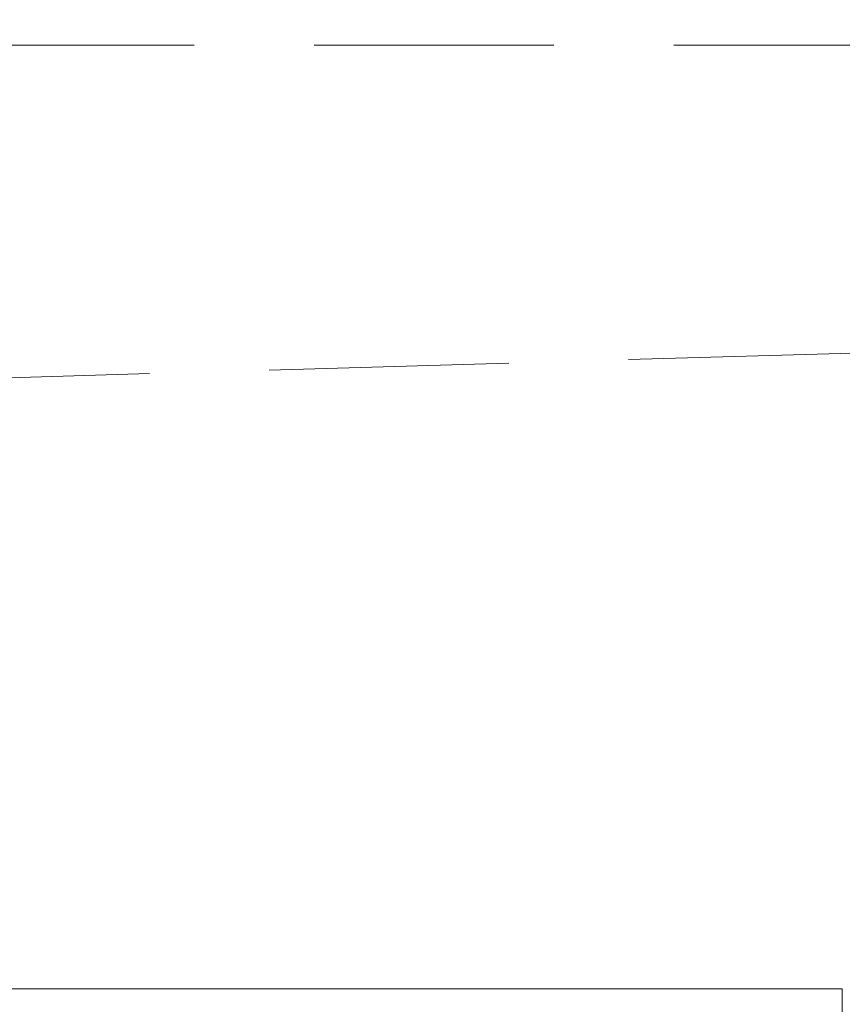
# Model space of a CAD drawing. Header units: millimetres. Extents: x 144573 to 336993, y 74252 to 247042.
# Tile 123 of 256: x 163815 to 164469, y 175043 to 175826. Entities that reach past the tile are written whole.
import ezdxf

# ---------------------------------------------------------------- set-up
doc = ezdxf.new("R2010")
doc.units = ezdxf.units.MM
doc.linetypes.add('ČÁRKOVANÁ', pattern=[19.05, 12.7, -6.35])
doc.layers.add('NOVA', color=255, linetype='Continuous', lineweight=0)
doc.layers.add('TENKA', color=255, linetype='Continuous', lineweight=0)

msp = doc.modelspace()

# ---------------------------------------------------------------- linework, layer by layer
at = {"layer": 'NOVA', "linetype": 'ČÁRKOVANÁ', "ltscale": 15}
msp.add_line((147161.48, 175055.259), (172861.48, 175805.259), dxfattribs=at)
at = {"layer": 'NOVA'}
msp.add_line((164468.98, 175055.26), (159753.98, 175055.259), dxfattribs=at)
at = {"layer": 'NOVA', "ltscale": 5}
msp.add_line((164468.98, 174849.26), (164468.98, 175055.26), dxfattribs=at)
at = {"layer": 'NOVA', "linetype": 'ČÁRKOVANÁ', "ltscale": 15}
msp.add_lwpolyline([(166811.48, 175805.259), (160511.48, 175805.259)], dxfattribs=at)
at = {"layer": 'TENKA', "linetype": 'ČÁRKOVANÁ', "ltscale": 7}
msp.add_lwpolyline([(147718.98, 197855.259), (172861.48, 197855.259), (172861.48, 175055.259), (147718.98, 175055.259)], close=True, dxfattribs=at)

doc.saveas('drawing.dxf')
